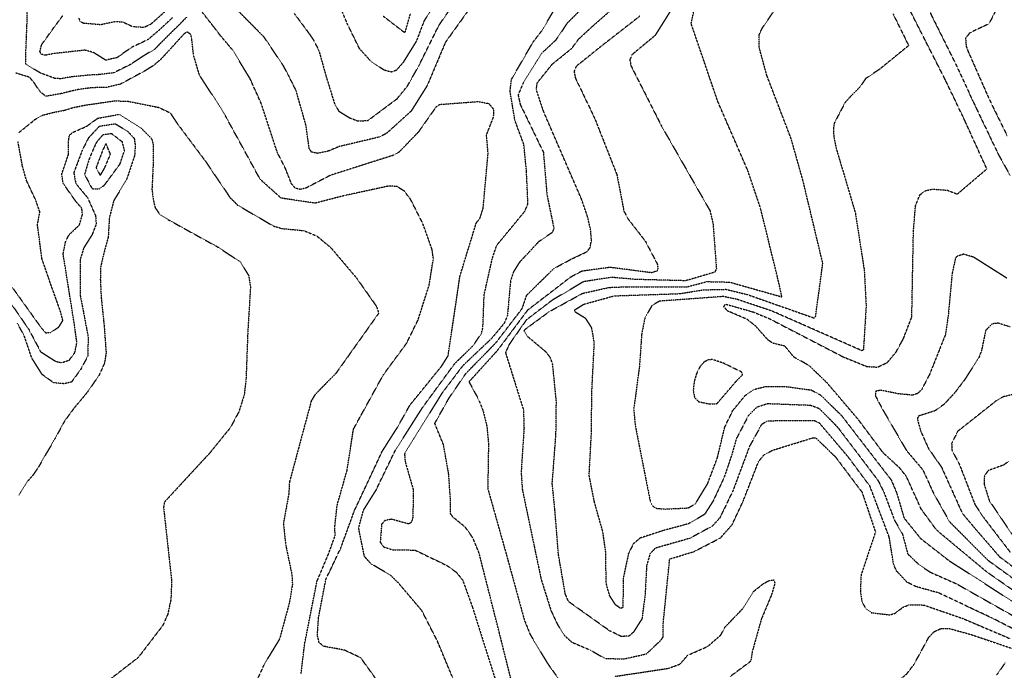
# Model space of a CAD drawing. Header units: feet. Extents: x -2779 to 2255280, y -1593 to 614924.
# Tile 95 of 125: x 2243370 to 2244033, y 596849 to 597287. Entities that reach past the tile are written whole.
import ezdxf

# ---------------------------------------------------------------- set-up
doc = ezdxf.new("R2010")
doc.units = ezdxf.units.FT
doc.header["$MEASUREMENT"] = 0
doc.linetypes.add('OhDOT_USTN3', pattern=[0.22, 0.165, -0.055])
for name, color, linetype in [('0_aerial', 7, 'Continuous'), ('DT_X_Contour_Major', 132, 'OhDOT_USTN3'), ('DT_X_Contour_Minor', 136, 'OhDOT_USTN3')]:
    doc.layers.add(name, color=color, linetype=linetype)
picture_1 = doc.add_image_def('image1.sid', size_in_pixel=(17786, 6468))

msp = doc.modelspace()

# ---------------------------------------------------------------- linework, layer by layer
at = {"layer": 'DT_X_Contour_Major'}
for points in [[(2244039.68, 597349.92), (2244030.25, 597344.38), (2244014.71, 597337.22), (2243984.24, 597335.37), (2243976.9, 597333), (2243973.46, 597329.5), (2243971.73, 597323.04), (2243972.57, 597317.78), (2243984.06, 597290.26), (2243987.05, 597284.31), (2243999.93, 597258.45), (2244011.97, 597232.62), (2244014.62, 597226.93), (2244029.14, 597196.62), (2244037.04, 597182.45)], [(2243482.19, 597289.11), (2243477.51, 597284.3), (2243471.43, 597278.34), (2243460.69, 597267.53), (2243452.45, 597262.56), (2243444.64, 597257.36), (2243433.2, 597251.66), (2243423.1, 597250.42), (2243417, 597250.13), (2243404.57, 597248.91), (2243397.59, 597247.65), (2243393.74, 597247.81), (2243383.78, 597251.51), (2243379.6, 597254), (2243373.84, 597257.71), (2243373.9, 597263.79), (2243374.85, 597287.41), (2243374.66, 597296.24)], [(2243630.59, 596814.32), (2243599.52, 596857.52), (2243588.86, 596862.54), (2243574.48, 596865.23), (2243571.5, 596867.73), (2243570.35, 596872.67), (2243571.14, 596884.46), (2243576.06, 596910.27), (2243586, 596931.11), (2243595.33, 596956.66), (2243613.99, 596996.55), (2243624.18, 597012.52), (2243632.65, 597027.65), (2243654.2, 597054.19), (2243658.44, 597060.96), (2243666.41, 597114.66), (2243677.37, 597150.39), (2243679.99, 597153.95), (2243682.02, 597160.37), (2243685.36, 597197.37), (2243684.29, 597209.79), (2243689.11, 597222.11), (2243689.14, 597227.06), (2243686.01, 597230.74), (2243678.75, 597232.1), (2243652.41, 597230.14), (2243650.1, 597228.36), (2243638.33, 597211.66), (2243625.38, 597198.23), (2243621.17, 597195.94), (2243579.2, 597182.62), (2243562.51, 597173.92), (2243558.46, 597173.06), (2243555.35, 597174.04), (2243552.9, 597176.92), (2243548.82, 597187.25), (2243543.34, 597198.04), (2243532.79, 597230.26), (2243531.56, 597233.18), (2243525.04, 597247.59), (2243513.53, 597266.68), (2243505.06, 597276.71), (2243500.61, 597282.53), (2243492.79, 597292.51)], [(2243809.79, 597295.9), (2243797.77, 597276.74), (2243782.37, 597263.92), (2243780.85, 597260.46), (2243781.63, 597256.33), (2243802.29, 597215.59), (2243834.89, 597158.66), (2243836.93, 597149.68), (2243839.18, 597119.62), (2243838.02, 597117.26), (2243818.32, 597111.54), (2243784.93, 597112.41), (2243768.49, 597113.82), (2243749.66, 597110.9), (2243728.4, 597098.31), (2243711.11, 597085.11), (2243699.66, 597068.75), (2243697.09, 597063.03), (2243709.18, 597024.52), (2243709.56, 597012.26), (2243707.62, 596982.41), (2243708.43, 596970.86), (2243721.09, 596910.31), (2243727.69, 596889.39), (2243732.26, 596879.68), (2243737.06, 596872.25), (2243741.68, 596868.04), (2243754.28, 596862.61), (2243764.12, 596857), (2243777.12, 596856.73), (2243792.07, 596860.11), (2243802.05, 596869.61), (2243803.27, 596871.57), (2243803.33, 596880.64), (2243807.7, 596924.13), (2243823.81, 596928.89), (2243841.87, 596938.24), (2243849.76, 596947.13), (2243857.19, 596963.08), (2243867.58, 596989.67), (2243870.99, 596994.03), (2243876.85, 596997.28), (2243904.29, 597005.74), (2243906.06, 597005.71), (2243919.41, 596992.79), (2243937.27, 596969.03), (2243946.31, 596942.24), (2243936.61, 596913.1), (2243936.12, 596902.11), (2243937.1, 596895.76), (2243939.57, 596890.66), (2243943.76, 596887.86), (2243955.87, 596886.4), (2243959.41, 596887.41), (2243964.83, 596891.5), (2243968.88, 596893.15), (2243978.92, 596893.02), (2244005.31, 596883.89), (2244037.01, 596870.38)], [(2244034.71, 597113.29), (2244012.44, 597127.45), (2244005.63, 597129.4), (2244001.43, 597128.06), (2244000.25, 597126.87), (2243997.95, 597116.34), (2243995.28, 597087.56), (2243993.5, 597075.38), (2243982.84, 597048.61), (2243977.38, 597038.05), (2243974.71, 597035.57), (2243971.34, 597034.44), (2243961.81, 597035.33), (2243950.09, 597037.74), (2243946.54, 597037.13), (2243946.17, 597034.2), (2243951.14, 597024.78), (2243967.23, 596997.14), (2243978.19, 596984.18), (2243985.48, 596968.29), (2243996.18, 596949.18), (2244022.15, 596923.15), (2244050.62, 596902.56)]]:
    msp.add_lwpolyline(points, dxfattribs=at)
at = {"layer": 'DT_X_Contour_Minor'}
for points in [[(2244041.84, 597335.62), (2244032.32, 597320.78), (2244030.84, 597311.53), (2244030.58, 597309.77), (2244027.76, 597294.37), (2244022.79, 597284.74), (2244009.74, 597278.47), (2244007.05, 597274.96)], [(2243654.02, 597304.54), (2243642.24, 597286.66), (2243637.01, 597272.96), (2243628.24, 597258.78), (2243623.49, 597253.32), (2243620.01, 597252.14), (2243615.55, 597253.35), (2243606.55, 597259.26), (2243598.8, 597267.81), (2243590.58, 597284.51), (2243580.79, 597307.79)], [(2244072.21, 596879.66), (2244021.45, 596915.2), (2243987.59, 596943.42), (2243977.29, 596957.37), (2243967.16, 596979.65), (2243962.64, 596985.4), (2243951.58, 596995.51), (2243934.59, 597018.2), (2243913.95, 597042.47), (2243901.72, 597054.31), (2243891.42, 597060.04), (2243885.29, 597067.46), (2243877.05, 597069.45), (2243873.83, 597071.73), (2243865.49, 597081.09), (2243859.77, 597085.58), (2243846.83, 597091.1), (2243844.13, 597094.06), (2243845.2, 597095.83), (2243863.97, 597090.48), (2243875, 597085.91), (2243924.61, 597060.22), (2243940.49, 597053.75), (2243947.64, 597053.3), (2243954.22, 597056.34), (2243960.18, 597063.45), (2243965.18, 597072.58), (2243970.72, 597086.98), (2243970.92, 597092.82), (2243971.9, 597144.92), (2243973.3, 597162.08), (2243976.25, 597169.49), (2243980.07, 597172.23), (2243984.86, 597173.31), (2243994.6, 597172.56), (2244001.47, 597169.95), (2244021.34, 597186.87), (2244007, 597218.35), (2244004.52, 597223.66), (2243993.62, 597246.44), (2243979.9, 597273.41), (2243976.75, 597279.58), (2243961.88, 597309.11)], [(2243673.93, 597296.38), (2243656.59, 597272.18), (2243644.34, 597243.09), (2243633.45, 597225.79), (2243616.96, 597210.86), (2243612.07, 597208.37), (2243584.89, 597201.9), (2243577.63, 597198.88), (2243570.43, 597197.37), (2243566.5, 597198.23), (2243564.91, 597200.41), (2243564.44, 597203.53), (2243562.72, 597216.11), (2243556, 597239.67), (2243550.65, 597250.41), (2243547.59, 597256.15), (2243534.38, 597275.83), (2243511.96, 597298.45)], [(2243554.8, 597291.59), (2243564.66, 597278.25), (2243567.71, 597273.81), (2243571.37, 597266.62), (2243576.27, 597249.13), (2243581.91, 597230.84), (2243584.84, 597225.77), (2243591.97, 597221.39), (2243597.56, 597219.26), (2243604.34, 597219.48), (2243624.18, 597234.27), (2243630.97, 597242.7), (2243638.87, 597256.68), (2243652.22, 597283.62), (2243663.57, 597300.16)], [(2243704.12, 596829.89), (2243693.07, 596873.77), (2243679.32, 596927.97), (2243675.02, 596938.38), (2243670.12, 596945.34), (2243661.86, 596952.13), (2243660.09, 596954.47), (2243660.05, 596963.29), (2243658.83, 596981.13), (2243655.27, 597001.21), (2243649.43, 597015.38), (2243658.78, 597032.02), (2243670.42, 597049.1), (2243690.62, 597069.73), (2243708.37, 597092.9), (2243711.38, 597101.82), (2243729.77, 597119.88), (2243741.25, 597126.04), (2243751.81, 597131.02), (2243754.03, 597133.77), (2243755, 597138.69), (2243754.45, 597145.89), (2243752.2, 597155.31), (2243748.29, 597166.54), (2243722.74, 597225.56), (2243717.87, 597240.28), (2243718.47, 597244.89), (2243728.62, 597257.53), (2243741.77, 597268.18), (2243746.41, 597274.45), (2243756.03, 597283.3), (2243775.31, 597300.26)], [(2243409.66, 597288.48), (2243410.47, 597286.22), (2243412.78, 597285.2), (2243424.41, 597284.23), (2243434.47, 597286.33), (2243439.2, 597285.9), (2243445.93, 597282.86), (2243453.61, 597282.38), (2243458.27, 597284.55), (2243468.32, 597293.51)], [(2243667.27, 596830.13), (2243651.29, 596868.58), (2243640.73, 596889.25), (2243625.07, 596907.73), (2243619.71, 596913.05), (2243606.58, 596920.74), (2243602.04, 596925.76), (2243598.15, 596944.9), (2243601.45, 596957.05), (2243609.89, 596970.5), (2243622.98, 596997.53), (2243641.51, 597026.53), (2243662.77, 597055.57), (2243675.28, 597067.83), (2243680.81, 597075.87), (2243681.85, 597079.94), (2243682.71, 597102.12), (2243688.31, 597126.97), (2243691.2, 597135.48), (2243709.9, 597158.07), (2243712.22, 597163.33), (2243711.21, 597185.37), (2243709.47, 597203.32), (2243703.44, 597219.54), (2243700.16, 597239.24), (2243701.11, 597247.23), (2243715.66, 597272.35), (2243721.44, 597279.83), (2243730.8, 597295.54)], [(2243751.2, 597297.6), (2243738.6, 597284.99), (2243730.81, 597273.54), (2243721.63, 597264.97), (2243709.03, 597244.86), (2243705.56, 597236.66), (2243707.03, 597230.31), (2243722.58, 597198.19), (2243725.01, 597169.52), (2243729.68, 597146.84), (2243728.69, 597144.1), (2243719.39, 597137.81), (2243706.38, 597123.79), (2243702.47, 597117.53), (2243700.46, 597111.32), (2243698.37, 597088.04), (2243696.29, 597082.96), (2243687.62, 597072.56), (2243668.16, 597054.12), (2243654.41, 597035.94), (2243629.07, 596994.99), (2243629.49, 596989.59), (2243634.92, 596970.81), (2243634.7, 596952.21), (2243633.74, 596948.83), (2243632, 596947.63), (2243620.14, 596950.83), (2243615.85, 596949.96), (2243613.64, 596947.44), (2243612.7, 596935.32), (2243615.13, 596932.12), (2243620.91, 596930.26), (2243636.01, 596930.05), (2243657.39, 596919.8), (2243663.95, 596915.11), (2243668.31, 596909.67), (2243674.72, 596891.85), (2243693.48, 596832.47)], [(2243614.72, 597289.83), (2243628.89, 597278.95), (2243629.57, 597279.33), (2243633.16, 597291.68)], [(2244045.97, 596873.45), (2244024.87, 596884.24), (2243988.9, 596901.16), (2243973.46, 596905.47), (2243967.68, 596908.34), (2243960.53, 596915.94), (2243958.48, 596920.6), (2243955.61, 596938.74), (2243942.59, 596973.11), (2243927.95, 596992.81), (2243908.54, 597015.66), (2243905.18, 597017.24), (2243873.24, 597016.99), (2243869.54, 597014.59), (2243861.37, 596999.75), (2243850.34, 596970.13), (2243841.46, 596951.73), (2243836.44, 596946.19), (2243821.18, 596937.92), (2243797.98, 596931.33), (2243794.5, 596927.68), (2243792.16, 596919.76), (2243791.14, 596900.11), (2243788.99, 596883.62), (2243783.36, 596874.85), (2243780.18, 596871.94), (2243775.01, 596871.91), (2243767.43, 596875.5), (2243739.54, 596895.33), (2243737.31, 596900.59), (2243732.78, 596926.91), (2243730.37, 596957.09), (2243728.56, 596974.97), (2243731.08, 597008.13), (2243731.36, 597030.11), (2243728.82, 597055.64), (2243727.17, 597059.95), (2243724.34, 597063.56), (2243711.76, 597074.12), (2243709.66, 597077.58), (2243710.37, 597078.88), (2243726.67, 597090.81), (2243749.11, 597103.11), (2243767.13, 597107.06), (2243778.55, 597107.48), (2243819.67, 597107.48), (2243832.79, 597110.97), (2243848.09, 597110.61), (2243883.25, 597100.67), (2243881.51, 597108.98), (2243868.93, 597160.32), (2243860.34, 597185.73), (2243840.07, 597232.41), (2243822.14, 597284.87), (2243824.31, 597294.85)], [(2243860.7, 597020.63), (2243852.63, 597005.12), (2243849.45, 596994.11), (2243844.2, 596978.58), (2243837, 596963.14), (2243831.14, 596954.05), (2243820.28, 596947.74), (2243803.06, 596943.12), (2243787.78, 596938.12), (2243783.26, 596934.36), (2243779.92, 596927.72), (2243776.47, 596911.41), (2243776.12, 596891.33), (2243774.66, 596890.69), (2243771.15, 596893.19), (2243767.28, 596899.26), (2243764.84, 596907.82), (2243764.72, 596927.87), (2243762.69, 596942.24), (2243757.02, 596962.26), (2243753.43, 596980.38), (2243755.06, 597010.65), (2243755.19, 597035.59), (2243756.92, 597069.79), (2243755.14, 597079.88), (2243751.18, 597086.06), (2243743.95, 597090.48), (2243743.36, 597091.66), (2243749.56, 597095.62), (2243770.4, 597101.38), (2243814.53, 597102.85), (2243830.21, 597105.41), (2243845.5, 597105.77), (2243859.96, 597102.27), (2243904.89, 597086.47), (2243905.93, 597086.92), (2243910.84, 597123.24), (2243897.55, 597178.81), (2243889.55, 597207.18), (2243873.15, 597249.84), (2243868.05, 597268.59), (2243868.05, 597277.53), (2243870.04, 597281.77), (2243878.93, 597294.75)], [(2243472.69, 597288.72), (2243463.97, 597280.64), (2243456.28, 597274.09), (2243445.19, 597268.74), (2243435.27, 597261.84), (2243427.75, 597260.14), (2243419.45, 597265.36), (2243413.72, 597266.9), (2243392.47, 597264.59), (2243387.19, 597263.46), (2243384.24, 597264.16), (2243383.45, 597266.03), (2243384.56, 597270.59), (2243392.28, 597281.33), (2243398.78, 597290.14)], [(2243787.56, 597289.82), (2243760.85, 597269.01), (2243744.86, 597256.12), (2243743.26, 597252.59), (2243744.2, 597248.05), (2243757.17, 597220.98), (2243772.09, 597183.14), (2243776.87, 597158.42), (2243779.67, 597153.2), (2243791.31, 597138.15), (2243799.31, 597122.91), (2243799.82, 597119.98), (2243799.18, 597118.12), (2243795.34, 597116.92), (2243767.53, 597120.54), (2243748.49, 597117.94), (2243740.87, 597113.92), (2243711.88, 597091.63), (2243691.49, 597064.37), (2243672.5, 597043.45), (2243679.01, 597031.4), (2243682.11, 597023.47), (2243684.54, 597013.46), (2243685.62, 597001.93), (2243685.14, 596971.52), (2243698.64, 596923.55), (2243709.85, 596882.64), (2243713.86, 596872.85), (2243725.64, 596853.32), (2243735.69, 596839.29)], [(2243958.17, 597291.34), (2243964.53, 597278.47), (2243968.67, 597269.99), (2243949.41, 597254.31), (2243939.72, 597247.72), (2243935.7, 597241.92), (2243930.34, 597236.53), (2243925.94, 597231.79), (2243918.53, 597217.7), (2243917.94, 597213.6), (2243918.27, 597208.63), (2243919.79, 597201.07), (2243932.72, 597157.39), (2243938.74, 597118.9), (2243940.04, 597094.56), (2243938.21, 597065.1), (2243937.27, 597064.38), (2243876.88, 597090.99), (2243852.99, 597099.03), (2243843.78, 597100.89), (2243800.8, 597097.77), (2243795.75, 597094.89), (2243790.95, 597086.35), (2243788.82, 597075.63), (2243787.39, 597054.48), (2243783.47, 597024.86), (2243784.47, 597014.05), (2243794.63, 596962.67), (2243796.19, 596959.88), (2243798.3, 596958.23), (2243804.73, 596957.69), (2243820.16, 596958.45), (2243825.01, 596961.17), (2243833.29, 596974.9), (2243839.87, 596992.37), (2243844.71, 597012.67), (2243850.16, 597024.01), (2243858.75, 597034.4), (2243865, 597038.47), (2243872.67, 597040.37), (2243886.23, 597040.19), (2243903.02, 597037.93), (2243909.45, 597034.47), (2243923.51, 597020.63), (2243956.92, 596977.32), (2243960.56, 596968.7), (2243965.64, 596951.6), (2243976.7, 596937.89)], [(2243559.37, 596846.58), (2243561.77, 596866.75), (2243570.11, 596909.05), (2243578.12, 596928.12), (2243582.26, 596939.6), (2243582.17, 596946.36), (2243583.68, 596960.31), (2243590.38, 596983.87), (2243594.67, 597011.53), (2243599.16, 597019.78), (2243614.8, 597048.13), (2243630.58, 597069.59), (2243638.24, 597085.34), (2243645.64, 597108.49), (2243648.5, 597126.44), (2243647.65, 597132.55), (2243641.39, 597150.04), (2243633.06, 597166.55), (2243628.83, 597172.02), (2243624.12, 597175.02), (2243618.64, 597175.39), (2243588.97, 597168.99), (2243568.81, 597163.81), (2243545.92, 597167.21), (2243531.79, 597179.92), (2243508.35, 597222.78), (2243503.06, 597231.38), (2243490.94, 597249.99), (2243486.93, 597263.68), (2243485.69, 597274.87), (2243485.04, 597277.5), (2243482.46, 597279.33), (2243480.3, 597277.63), (2243478.88, 597276.05), (2243465.1, 597260.96), (2243459.72, 597256.37), (2243454.02, 597252.88), (2243437.58, 597243.97), (2243428.03, 597241.78), (2243418.8, 597241.61), (2243409.94, 597240.52), (2243404.78, 597239.37), (2243403.84, 597239.13), (2243397.54, 597237.58), (2243387.45, 597235.81), (2243383.49, 597238.99), (2243379.84, 597244.51), (2243376.49, 597248.66), (2243367.05, 597251.48)], [(2244007.05, 597274.96), (2244007.4, 597269.64), (2244008.67, 597266.23), (2244021.74, 597236.6), (2244024.39, 597230.84), (2244034.95, 597209.39)], [(2243369.35, 597211.46), (2243380.32, 597220.31), (2243385.3, 597223.14), (2243392.85, 597225.05), (2243399.96, 597226.41), (2243405.49, 597228.15), (2243412.45, 597229.62), (2243420.05, 597230.79), (2243433.22, 597232.71), (2243442.18, 597232.6), (2243463.16, 597228.41), (2243471.09, 597224.79), (2243475.65, 597217.9), (2243494.68, 597192.46), (2243511.51, 597167.62), (2243516.68, 597162.45), (2243540.8, 597148.39), (2243546.46, 597146.72), (2243561.14, 597145.33), (2243569.91, 597141.72), (2243579.28, 597134), (2243596.62, 597113.5), (2243610.17, 597094.26), (2243611.67, 597089.65), (2243582.89, 597049.18), (2243568.83, 597034.88), (2243566.28, 597030.66), (2243551.52, 596975.77), (2243551.1, 596967.94), (2243547.46, 596948.06), (2243548.9, 596934.13), (2243553.19, 596913.44), (2243553.54, 596906.82), (2243551.48, 596894.53), (2243544.93, 596870.26), (2243534.34, 596852.72), (2243511.78, 596803.53)], [(2243354.49, 597109.73), (2243375.61, 597079.29), (2243383.91, 597063.71), (2243394.06, 597057.18), (2243398.09, 597056.32), (2243403.26, 597058.11), (2243406.97, 597063.15), (2243408.36, 597069.84), (2243406.37, 597083.95), (2243399.08, 597129.59), (2243400.67, 597137.61), (2243402.99, 597142.45), (2243410.08, 597149.2), (2243412.07, 597155.96), (2243411.7, 597160.3), (2243407.61, 597165.05), (2243399.09, 597177.12), (2243398.15, 597183.41), (2243402.75, 597196.85), (2243402.76, 597205.66), (2243403.16, 597209.42), (2243405.33, 597211.4), (2243414.91, 597215.62), (2243422.41, 597221.05), (2243436.72, 597223.66), (2243451.66, 597214.29), (2243458.57, 597207.44), (2243459.7, 597203.86), (2243459.83, 597192.53), (2243458.91, 597172.99), (2243459.97, 597165.43), (2243461.03, 597160.8), (2243464.34, 597156.03), (2243469.68, 597152.8), (2243503.68, 597134.02), (2243518.58, 597124.12), (2243524.07, 597115.02), (2243525.27, 597107.2), (2243523.48, 597077.3), (2243522.28, 597045.18), (2243521.08, 597034.84), (2243517.56, 597023.47), (2243511.82, 597012.69), (2243497.68, 596995.26), (2243467.36, 596962.45), (2243466.71, 596958.92), (2243472.15, 596909.48), (2243471.68, 596896.86), (2243469.59, 596886.86), (2243466.22, 596879.23), (2243449.6, 596857.58), (2243421.93, 596836.15)], [(2243423.44, 597215.53), (2243422.02, 597214.11), (2243416.05, 597207.6), (2243411.97, 597199.51), (2243406.25, 597184.34), (2243407.58, 597177.09), (2243415.64, 597167.32), (2243420.95, 597155.3), (2243421.34, 597149.73), (2243418.63, 597142.71), (2243412.99, 597133.77), (2243410.61, 597125.88), (2243410.61, 597117.67), (2243410.61, 597101.64), (2243415.91, 597073.81), (2243415.71, 597060.83), (2243410.87, 597051.75), (2243404.71, 597043.27), (2243399.61, 597042.14), (2243392.66, 597042.81), (2243384.91, 597048.37), (2243378.03, 597059.26), (2243372.92, 597074.3), (2243368.31, 597082.86)], [(2243442.51, 597212.24), (2243446.98, 597207.44), (2243447.64, 597203), (2243447.25, 597195.97), (2243441.81, 597179.61), (2243433.14, 597165.5), (2243430.22, 597154.04), (2243429.43, 597140.92), (2243425.98, 597128.07), (2243424.19, 597120.05), (2243424.13, 597112.43), (2243424.72, 597100.31), (2243426.71, 597080.97), (2243428.03, 597063.01), (2243426.97, 597056.06), (2243423.2, 597047.71), (2243415.31, 597036.31), (2243406.17, 597025.38), (2243400.14, 597017.1), (2243393.69, 597005.36), (2243382.46, 596986.01), (2243378.93, 596980.72), (2243375.08, 596976.35), (2243369.1, 596966.72)], [(2243442.51, 597212.24), (2243434.22, 597217.15), (2243423.44, 597215.53)], [(2243361.25, 597112.01), (2243383.69, 597080.69), (2243387.17, 597076.53), (2243390.48, 597076.6), (2243396.12, 597080.26), (2243398.87, 597084.72), (2243397.36, 597090.63), (2243390.57, 597109.6), (2243384.76, 597126.5), (2243381.79, 597149.22), (2243383.37, 597157.97), (2243380.8, 597165.27), (2243374.54, 597178.66), (2243371.6, 597188.9), (2243370.48, 597195.37), (2243368.58, 597205.62)], [(2243438.96, 597205.05), (2243431.72, 597210.64), (2243425.69, 597209.74), (2243421.77, 597205.12), (2243421.02, 597203.87), (2243416.63, 597193.64), (2243413.49, 597183.24), (2243418.21, 597174.28), (2243419.08, 597173.43), (2243423.33, 597173.38), (2243426.78, 597175.84), (2243437.44, 597190.28), (2243440.42, 597199.35), (2243438.96, 597205.05)], [(2243427.04, 597187.6), (2243430.97, 597196.79), (2243427.93, 597203.94), (2243425.99, 597200.13), (2243421.28, 597187.77), (2243424.14, 597182.43), (2243427.04, 597187.6)], [(2244036.99, 597080.46), (2244028.96, 597082.95), (2244024.87, 597082.47), (2244020.54, 597077.98), (2244017.78, 597064.43), (2244015.96, 597059.65), (2244006.62, 597045.15), (2243999.66, 597035.93), (2243992.56, 597028.26), (2243986.3, 597023.86), (2243975.29, 597020.36), (2243974.53, 597018.58), (2243976.83, 597010.04), (2243982.16, 596998.31), (2243990.82, 596985.91), (2244004.76, 596954.94), (2244012.01, 596946.22), (2244029.77, 596925.69), (2244063.73, 596900.04)], [(2243825.92, 597049.3), (2243824.22, 597043.61), (2243823.55, 597037.72), (2243824.43, 597032.91), (2243827.1, 597030.1), (2243834.21, 597028.51), (2243839.56, 597028.72), (2243852.16, 597043.45), (2243856.74, 597048.18), (2243856.27, 597049.92), (2243844.09, 597055.93), (2243836.66, 597058.42), (2243833.66, 597058.25), (2243830.81, 597056.7), (2243828.18, 597053.73), (2243825.92, 597049.3)], [(2244044.32, 597036.21), (2244032.03, 597033.24), (2244027.79, 597030.72), (2244001.77, 597010.11), (2243997.63, 597001.97), (2243997.85, 596997.28), (2244002.62, 596988.37), (2244013.35, 596960.7), (2244019.47, 596951.59), (2244037.39, 596928.23)], [(2243860.7, 597020.63), (2243866.56, 597026.47), (2243873.54, 597028.78), (2243902.32, 597027.74), (2243908.34, 597025.54), (2243920.76, 597012.95), (2243947.9, 596977.18), (2243952, 596969.03), (2243959.24, 596949.94), (2243964.55, 596940.79), (2243968.07, 596927.44), (2243975.51, 596920.34), (2243983.14, 596915.18), (2244000.86, 596907.35), (2244058.52, 596874.72)], [(2244035.76, 596989.7), (2244032.94, 596987.47), (2244022.24, 596983.58), (2244019.69, 596980.08), (2244019.47, 596974.71), (2244023.02, 596963.29), (2244045.01, 596930.77)], [(2243976.7, 596937.89), (2243996.02, 596922.79), (2244019.89, 596907.54), (2244070.39, 596874.63)], [(2243770.99, 596844.96), (2243806.94, 596850.39), (2243814.73, 596853.22), (2243819.79, 596859.15), (2243833.35, 596865.13), (2243842.06, 596872.73), (2243845, 596878.18), (2243856.9, 596890.57), (2243864.05, 596902.01), (2243871.06, 596907.63), (2243874.99, 596909.61), (2243877.78, 596909.9), (2243878.63, 596907.88), (2243876.23, 596899.7), (2243869.39, 596883.42), (2243863.29, 596861.49), (2243862.31, 596855.14), (2243848.19, 596844.62)], [(2243813.81, 596756.67), (2243810.6, 596766.93), (2243801.96, 596788.72), (2243790.58, 596817.99), (2243797.09, 596820.05), (2243835.16, 596827.07), (2243842.37, 596826.95), (2243872.24, 596817.11), (2243902.93, 596818.52), (2243921.6, 596824.54), (2243949.1, 596834.42), (2243961.23, 596841.38), (2243967.47, 596846.72), (2243972.3, 596853.05), (2243982.26, 596871.28), (2243985.87, 596875.07), (2243990.39, 596877.09), (2243995.97, 596877.21), (2244010.27, 596873.28), (2244057.41, 596857.32)], [(2244033.92, 596854.37), (2244027.95, 596845.87)]]:
    msp.add_lwpolyline(points, dxfattribs=at)

# ---------------------------------------------------------------- pictures from other files: only their frames are drawn
at = {"layer": '0_aerial'}
image = msp.add_image(picture_1, insert=(2243173.45, 594670.71), size_in_units=(8711.37, 3167.95), dxfattribs=dict(at, fade=50))
image.dxf.flags = 7

doc.saveas('drawing.dxf')
